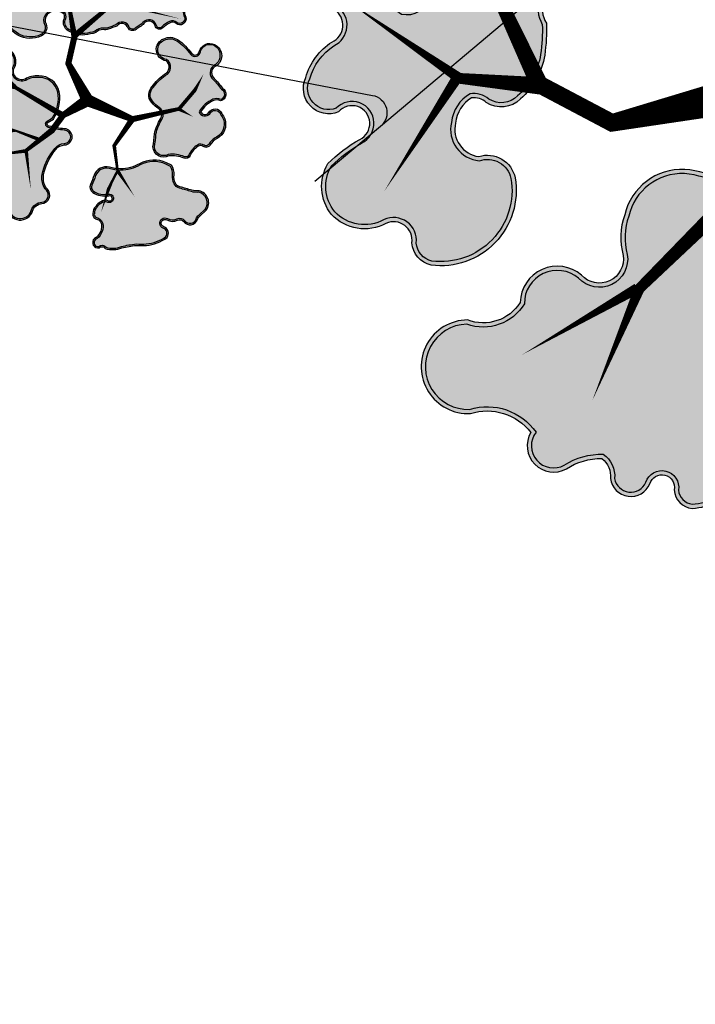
# Model space of a CAD drawing. Header units: metres. Extents: x 32353251 to 32353583, y 5707748 to 5708004.
# Tile 143 of 164: x 32353501 to 32353520, y 5707830 to 5707858. Entities that reach past the tile are written whole.
import ezdxf

# ---------------------------------------------------------------- set-up
doc = ezdxf.new("R2010")
doc.units = ezdxf.units.M
doc.header["$LTSCALE"] = 0.75
doc.layers.get('0').update_dxf_attribs({"linetype": 'CONTINUOUS'})
doc.layers.add('10414942$0$_Hilfslayer', color=6, linetype='CONTINUOUS', plot=False)
for name, color, linetype, transparency in [('10414944$0$PF-Krone', 33, 'CONTINUOUS', 0.7), ('10414944$0$PF-Krone_SOL', 70, 'CONTINUOUS', 0.7), ('10414944$0$ST-Baum', 7, 'CONTINUOUS', 0.7)]:
    doc.layers.add(name, color=color, linetype=linetype, transparency=transparency)
doc.layers.add('10414944$0$PF-Stamm', color=7, linetype='CONTINUOUS', true_color=0x5f5144, transparency=0.7)

# ---------------------------------------------------------------- blocks, each defined once
blk = doc.blocks.new('10414942')
at = {"layer": '10414942$0$_Hilfslayer'}
blk.add_line((32353515.435, 5707858.499), (32353511.241, 5707854.975), dxfattribs=at)
at = {"layer": '10414942$0$_Hilfslayer', "flags": 128}
blk.add_lwpolyline([(32353498.608, 5707858.227), (32353511.014, 5707855.849, -0.63163), (32353511.241, 5707854.975), (32353509.395, 5707853.424)], format="xyb", dxfattribs=at)
blk = doc.blocks.new('10414944$0$PF-BAUM_12')
at = {"layer": '10414944$0$PF-Krone_SOL', "transparency": 33554457}
h = blk.add_hatch(color=256, dxfattribs=at)
h.dxf.hatch_style = 1
h.set_gradient(color1=(88, 186, 72), color2=(175, 217, 170), tint=1, name='INVSPHERICAL')
edge = h.paths.add_edge_path()
edge.add_arc((-1.2758, 1.3994), 0.541, 250.24695, 303.42795)
edge.add_arc((-0.5984, 0.4188), 0.6511, 94.3691, 125.64085, ccw=False)
edge.add_arc((-0.5871, 0.2707), 0.7996, 79.90604, 94.3691, ccw=False)
edge.add_arc((-0.4074, 1.2805), 0.2261, 259.90604, 345.03676)
edge.add_arc((3.3556, 0.2748), 3.669, 162.18441, 165.03676, ccw=False)
edge.add_arc((-0.2456, 1.4321), 0.1137, 342.18441, 421.4181)
edge.add_arc((-0.3772, 1.1907), 0.3886, 61.4181, 105.41791)
edge.add_arc((-0.4936, 1.6129), 0.0494, 76.86771, 285.41791, ccw=False)
edge.add_arc((-0.4342, 1.767), 0.1165, 245.55227, 317.8819)
edge.add_arc((-0.4413, 1.8543), 0.1901, 299.50673, 335.70732)
edge.add_arc((-0.3904, 1.8889), 0.1664, 317.30956, 366.51685)
edge.add_arc((-0.3153, 1.9138), 0.0904, 356.14997, 452.32983)
edge.add_arc((-0.2837, 2.1143), 0.1157, 186.39549, 252.21854, ccw=False)
edge.add_arc((-0.1459, 2.1399), 0.2556, 124.29677, 188.65244, ccw=False)
edge.add_arc((-0.3624, 2.4158), 0.0972, 318.21291, 468.93962)
edge.add_arc((-0.4455, 2.5549), 0.0698, 219.68848, 317.56803, ccw=False)
edge.add_arc((-0.5987, 2.0825), 0.4392, 76.91022, 116.54495)
edge.add_arc((-1.4951, 4.5572), 2.1964, 281.7611, 288.58893, ccw=False)
edge.add_arc((-1.0114, 0.8578), 1.5496, 91.33232, 98.00209)
edge.add_arc((-1.1102, 1.691), 0.7109, 99.4638, 131.76215)
edge.add_arc((-1.4773, 2.1554), 0.1252, 148.24675, 256.0758)
edge.add_arc((-1.5238, 1.968), 0.068, -114.95559, 76.0758, ccw=False)
edge.add_arc((-1.6369, 1.7248), 0.2002, 65.04441, 122.10831)
edge.add_arc((-1.7899, 1.9686), 0.0876, 221.63135, 302.10831, ccw=False)
edge.add_arc((-1.9603, 1.8172), 0.1403, 41.63135, 166.86476)
edge.add_arc((-2.3449, 1.9519), 0.2684, 321.94948, 337.47523, ccw=False)
edge.add_line((-2.1335, 1.7864), (-2.2407, 1.6721))
edge.add_arc((-2.0502, 1.5575), 0.2224, 148.95684, 261.83304)
edge.add_arc((-2.0149, 1.0239), 0.3205, 78.77175, 102.0334, ccw=False)
edge.add_arc((0.8412, 15.4111), 14.3475, 258.77175, 259.65948)
edge.add_arc((-1.7568, 1.1728), 0.1259, 30.35605, 79.65948, ccw=False)
edge.add_arc((-1.8871, 1.0965), 0.2769, -0.49344, 30.35605, ccw=False)
edge.add_arc((-1.3602, 1.092), 0.25, 179.50656, 221.3188)
edge.add_line((-1.548, 0.9269), (-1.4587, 0.8902))
edge = h.paths.add_edge_path()
edge.add_arc((-2.0595, -1.0849), 0.2169, 117.74302, 251.42792, ccw=False)
edge.add_arc((-2.2535, -0.7961), 0.1343, 313.86708, 413.87286)
edge.add_arc((-1.1381, 0.5382), 1.6051, 221.524, 229.78899, ccw=False)
edge.add_arc((-2.2843, -0.4137), 0.1251, 108.79801, 243.70289, ccw=False)
edge.add_arc((-2.2657, -0.171), 0.1376, 244.61148, 299.82424)
edge.add_arc((-2.4922, 0.2242), 0.593, 299.82424, 314.8752)
edge.add_arc((-2.3634, 0.0948), 0.4104, 314.8752, 336.56068)
edge.add_arc((-2.0604, -0.1191), 0.0893, 34.54703, 142.23332)
edge.add_arc((-2.2509, -0.0174), 0.1288, 205.94005, 338.60504, ccw=False)
edge.add_arc((-1.1082, 0.8264), 1.5473, 211.54423, 215.57485, ccw=False)
edge.add_arc((-2.1647, 0.1359), 0.2879, 123.29344, 204.40631, ccw=False)
edge.add_arc((-2.4675, 0.6266), 0.289, 300.05521, 335.40006)
edge.add_arc((-2.1302, 0.4722), 0.0819, 58.40023, 155.40006, ccw=False)
edge.add_arc((-2.0455, 0.6099), 0.0798, 238.40023, 306.42037)
edge.add_arc((-2.2163, 0.8415), 0.3675, 306.42037, 341.49291)
edge.add_arc((-1.7884, 0.6982), 0.0838, 72.42881, 161.49291, ccw=False)
edge.add_arc((-1.597, 1.3024), 0.5499, 252.42881, 281.6379)
edge.add_arc((-1.3833, 0.6006), 0.1928, 8.24792, 122.23097, ccw=False)
edge.add_arc((1.4313, 0.4424), 2.6303, 175.94647, 181.0704)
edge.add_arc((-2.004, 0.487), 0.8109, 332.60613, 353.35791, ccw=False)
edge.add_arc((-1.1696, 0.0546), 0.1289, 152.60613, 239.81282)
edge.add_arc((-1.5709, -0.6354), 0.6693, 44.46317, 59.81282, ccw=False)
edge.add_arc((-1.2417, -0.3122), 0.208, -40.16629, 44.46317, ccw=False)
edge.add_arc((-1.7965, -0.0425), 0.8201, 308.5293, 330.49613, ccw=False)
edge.add_arc((-1.2134, -0.8063), 0.142, 120.58152, 237.17398)
edge.add_arc((-1.3033, -1.1297), 0.2045, -64.491, 86.39602, ccw=False)
edge.add_arc((-1.343, -1.1115), 0.2397, 240.47541, 302.23358, ccw=False)
edge.add_arc((-1.2125, -0.7918), 0.5839, 226.36645, 244.79518, ccw=False)
edge.add_arc((-0.7205, -0.1508), 1.3901, 222.94294, 229.9249, ccw=False)
edge.add_arc((-1.7937, -1.1495), 0.076, 42.91905, 173.49923)
edge.add_arc((-2.058, -1.1133), 0.1908, 248.28955, 351.67144, ccw=False)
edge = h.paths.add_edge_path()
edge.add_arc((1.2059, -0.0381), 0.6649, 150.77336, 194.55575)
edge.add_arc((0.911, -0.0942), 0.3659, 197.65987, 276.75263)
edge.add_arc((0.9525, -0.0442), 0.4134, 270.21516, 305.52412)
edge.add_arc((1.2637, -0.512), 0.1494, -27.72253, 118.39088, ccw=False)
edge.add_arc((1.6106, -0.6627), 0.2295, 159.27348, 288.79741)
edge.add_arc((1.6267, -1.1446), 0.2709, -1.08302, 77.66915, ccw=False)
edge.add_arc((2.1687, -1.0477), 0.2897, 200.61319, 382.93371)
edge.add_arc((2.7072, -0.7257), 0.3429, 147.82265, 217.59096, ccw=False)
edge.add_arc((2.4468, -0.3829), 0.1629, 259.44798, 409.15154)
edge.add_arc((2.7989, 0.0617), 0.4045, 199.71733, 232.62112, ccw=False)
edge.add_arc((2.5485, -0.1163), 0.1368, 103.25927, 162.29814, ccw=False)
edge.add_arc((2.4584, 0.1299), 0.1274, 297.47519, 447.50208)
edge.add_arc((2.4597, 0.3353), 0.0783, 98.81569, 273.11837, ccw=False)
edge.add_arc((2.4, 0.5247), 0.1217, 293.02703, 374.92908)
edge.add_arc((2.0245, 0.3266), 0.5439, 24.94831, 42.11835)
edge.add_arc((1.7775, 0.1571), 0.8417, 39.39937, 55.74996)
edge.add_arc((2.2887, 0.9354), 0.0906, 104.71311, 245.58293, ccw=False)
edge.add_arc((2.2455, 1.1001), 0.0797, 284.71311, 435.28689)
edge.add_arc((2.1786, 0.8455), 0.3429, 75.28689, 90.15444)
edge.add_arc((2.192, 1.2908), 0.1034, 200.54383, 262.03398, ccw=False)
edge.add_arc((1.8708, 1.2323), 0.2255, 5.65523, 92.28552)
edge.add_arc((1.8923, 1.533), 0.0813, 129.46734, 248.0142, ccw=False)
edge.add_arc((1.6377, 1.5925), 0.2029, 0.94133, 108.02708)
edge.add_arc((1.5516, 2.0411), 0.2568, 198.80376, 275.23109, ccw=False)
edge.add_arc((1.081, 1.9053), 0.2335, 13.10923, 167.22877)
edge.add_arc((0.6671, 1.9992), 0.1909, 279.30028, 347.22877, ccw=False)
edge.add_arc((0.7224, 1.6615), 0.1513, 99.30028, 228.80917)
edge.add_arc((0.4652, 1.3676), 0.2392, 21.17444, 48.80917, ccw=False)
edge.add_arc((0.3242, 1.313), 0.3904, -10.78567, 21.17444, ccw=False)
edge.add_arc((-0.3793, 1.447), 1.1066, 325.74486, 349.21433, ccw=False)
edge.add_arc((0.3558, 0.9464), 0.2172, 278.26632, 325.74486, ccw=False)
edge.add_arc((0.408, 0.5869), 0.146, 98.26632, 271.67308)
edge.add_arc((0.4514, -0.8972), 1.3387, 79.76747, 91.67308, ccw=False)
edge.add_arc((0.6892, 0.3779), 0.0423, -16.43247, 90.01007, ccw=False)
edge.add_line((0.7298, 0.3659), (0.6257, 0.2866))
edge = h.paths.add_edge_path()
edge.add_arc((-1.5552, -2.2569), 0.1724, 12.6189, 77.74549)
edge.add_arc((-1.4977, -1.992), 0.0986, 164.18162, 257.74549, ccw=False)
edge.add_arc((-1.7215, -1.8391), 0.1803, 315.6358, 396.22469)
edge.add_arc((-1.4722, -1.6964), 0.1099, 56.01675, 199.16563, ccw=False)
edge.add_arc((-1.3562, -1.5375), 0.087, 231.18436, 306.609)
edge.add_arc((-1.4968, -1.2476), 0.4081, 298.1575, 320.42177)
edge.add_arc((-1.118, -1.5607), 0.0835, 20.65344, 140.42177, ccw=False)
edge.add_arc((-0.9321, -1.4907), 0.1152, 200.65344, 324.15715)
edge.add_arc((-0.5981, -1.7319), 0.2968, 125.84331, 144.15715, ccw=False)
edge.add_arc((-1.1307, -0.9947), 0.6126, 305.84331, 313.76829)
edge.add_arc((-0.6402, -1.5068), 0.0965, 35.28302, 133.76829, ccw=False)
edge.add_arc((-0.4573, -1.4114), 0.1114, 200.86529, 329.80166)
edge.add_arc((5.9643, -14.9126), 14.8587, 114.56415, 115.19461, ccw=False)
edge.add_arc((-0.1458, -1.5341), 0.1511, 81.99944, 116.28381, ccw=False)
edge.add_arc((-0.1295, -1.2153), 0.1692, 271.62381, 322.4573)
edge.add_arc((0.4219, -2.3582), 1.1204, 101.73914, 111.86365, ccw=False)
edge.add_arc((0.2817, -1.7045), 0.4518, 61.04926, 101.19464, ccw=False)
edge.add_arc((0.4293, -1.462), 0.1686, -13.32973, 65.05413, ccw=False)
edge.add_arc((0.701, -1.5438), 0.116, 158.25367, 207.02434)
edge.add_arc((0.7267, -1.4357), 0.2061, 231.26264, 284.37765)
edge.add_arc((0.7594, -1.468), 0.1684, 276.3107, 373.18881)
edge.add_arc((1.0623, -1.3226), 0.1754, 121.90959, 217.58272, ccw=False)
edge.add_arc((1.2009, -1.5786), 0.4663, 12.49632, 119.74162, ccw=False)
edge.add_arc((1.5062, -1.4974), 0.1512, -66.22517, 7.47872, ccw=False)
edge.add_arc((1.5907, -1.7479), 0.1146, 101.81964, 224.43431)
edge.add_arc((1.3238, -2.0366), 0.2788, -26.98815, 48.41698, ccw=False)
edge.add_arc((1.3365, -2.0229), 0.2743, 258.99086, 329.2486, ccw=False)
edge.add_arc((1.6618, -1.4757), 0.8996, 229.3858, 245.17635, ccw=False)
edge.add_arc((0.9994, -2.237), 0.1097, 45.60372, 249.24478)
edge.add_arc((0.8451, -2.4465), 0.1573, -95.43505, 42.77878, ccw=False)
edge.add_arc((0.8007, -2.2203), 0.3839, 232.79997, 274.40743, ccw=False)
edge.add_arc((0.4866, -2.6064), 0.1147, 44.402, 165.1103)
edge.add_arc((0.2716, -2.5387), 0.1109, 123.38517, 339.85568, ccw=False)
edge.add_arc((0.9022, -2.3675), 0.6961, 164.26035, 186.48033, ccw=False)
edge.add_arc((0.1064, -2.2008), 0.1278, 9.9652, 176.7192)
edge.add_arc((-48.3159, -1.4499), 48.3004, 358.76613, 359.11787, ccw=False)
edge.add_arc((-0.3152, -2.3669), 0.3137, 290.47286, 336.89978, ccw=False)
edge.add_arc((-0.2908, -2.4562), 0.2217, 213.88393, 292.64339, ccw=False)
edge.add_arc((-0.5922, -2.5593), 0.1191, 350.14402, 508.44337)
edge.add_arc((-0.7458, -2.3559), 0.1504, 180.14857, 290.27908, ccw=False)
edge.add_arc((-1.1241, -2.4703), 0.2548, 26.59219, 75.66559)
edge.add_arc((-1.166, -2.6346), 0.4243, 75.66559, 104.33441)
edge.add_arc((-1.3217, -2.0253), 0.2045, 251.40462, 284.33441, ccw=False)
at = {"layer": '10414944$0$PF-Krone'}
for points in [[(-1.4587, 0.8902, 0.236302), (-0.9778, 0.9479, -0.137302), (-0.648, 1.068, -0.063191), (-0.447, 1.0579, 0.389536), (-0.189, 1.2221, -0.012446), (-0.1374, 1.3973, 0.360188), (-0.1913, 1.5319, 0.194379), (-0.4805, 1.5653, -1.286295), (-0.4824, 1.6609, 0.326511), (-0.3477, 1.6889, 0.159282), (-0.2681, 1.7761, 0.218069), (-0.2251, 1.9078, 0.446169), (-0.319, 2.0042, -0.295374), (-0.3986, 2.1015, -0.288426), (-0.29, 2.3511, 0.772377), (-0.394, 2.5078, -0.455092), (-0.4992, 2.5103, 0.174684), (-0.7949, 2.4754, -0.029801), (-1.0474, 2.4069, 0.029111), (-1.2271, 2.3923, 0.141869), (-1.5837, 2.2213, 0.508586), (-1.5074, 2.034, -1.101217), (-1.5525, 1.9063, 0.254264), (-1.7433, 1.8944, -0.366329), (-1.8554, 1.9104, 0.608209), (-2.0969, 1.8491, -0.067848), (-2.1335, 1.7864, 0), (-2.2407, 1.6721, 0.536623), (-2.0818, 1.3373, -0.101848), (-1.9525, 1.3382, 0.003873), (-1.7342, 1.2967, -0.218508), (-1.6482, 1.2364, -0.135425), (-1.6102, 1.0941, 0.184492), (-1.548, 0.9269)], [(-1.4493, 0.9145, 0.235756), (-0.9926, 0.9693, -0.137109), (-0.65, 1.0939, -0.063191), (-0.4424, 1.0835, 0.389536), (-0.2141, 1.2288, -0.012446), (-0.1622, 1.4053, 0.360188), (-0.2037, 1.5091, 0.194379), (-0.4736, 1.5402, -1.313113), (-0.4736, 1.6855, 0.345734), (-0.3643, 1.7094, 0.172714), (-0.2901, 1.7907, 0.230529), (-0.2512, 1.9073, 0.475615), (-0.3219, 1.9779, -0.304436), (-0.4244, 2.098, -0.284585), (-0.3075, 2.3706, 0.726016), (-0.3802, 2.4848, -0.402009), (-0.5128, 2.4867, 0.170881), (-0.7849, 2.4513, -0.030277), (-1.0444, 2.381, 0.029443), (-1.2231, 2.3665, 0.140272), (-1.5634, 2.2045, 0.497246), (-1.5012, 2.0592, -1.101217), (-1.5634, 1.8827, 0.254264), (-1.7295, 1.8724, -0.366329), (-1.8748, 1.8931, 0.61415), (-2.072, 1.8412, -0.070819), (-2.1138, 1.7695, 0), (-2.2198, 1.6564, 0.525075), (-2.0824, 1.3638, -0.0983), (-1.9475, 1.3638, 0.003873), (-1.7295, 1.3222, -0.218508), (-1.6257, 1.2496, -0.135425), (-1.5842, 1.0939, 0.177651), (-1.5323, 0.9486)], [(0.6257, 0.2866, 0.193395), (0.5624, -0.2052, 0.359494), (0.9541, -0.4575, 0.155295), (1.1927, -0.3806, -0.740727), (1.396, -0.5815, 0.634154), (1.6845, -0.88, -0.357816), (1.8975, -1.1497, 1.020458), (2.4355, -0.9348, -0.314188), (2.417, -0.5431, 0.765274), (2.5534, -0.2597, -0.144564), (2.4182, -0.0747, -0.263459), (2.5171, 0.0169, 0.767513), (2.4639, 0.2571, -0.951478), (2.4477, 0.4126, 0.373398), (2.5177, 0.556, 0.075059), (2.428, 0.6914, 0.071464), (2.2513, 0.8529, -0.705879), (2.2657, 1.023, 0.771312), (2.2657, 1.1771, 0.064963), (2.1777, 1.1884, -0.27493), (2.0952, 1.2545, 0.397091), (1.8618, 1.4576, -0.568927), (1.8406, 1.5958, 0.504511), (1.575, 1.7854, -0.346415), (1.3085, 1.9583, 0.796288), (0.8532, 1.957, -0.305389), (0.698, 1.8108, 0.634062), (0.6227, 1.5476, -0.121167), (0.6883, 1.454, -0.140363), (0.7077, 1.2399, -0.102764), (0.5353, 0.8241, -0.21018), (0.387, 0.7314, 0.944057), (0.4123, 0.4409, -0.051995), (0.6892, 0.4202, -0.500995), (0.7298, 0.3659)], [(0.6458, 0.2692, 0.190937), (0.5874, -0.198, 0.360145), (0.9525, -0.4315, 0.157291), (1.1788, -0.3585, -0.740752), (1.4198, -0.5921, 0.643471), (1.6826, -0.853, -0.360113), (1.9236, -1.145, 1.005174), (2.4128, -0.9479, -0.325759), (2.4055, -0.5134, 0.812791), (2.5369, -0.2798, -0.149118), (2.3909, -0.0755, -0.272395), (2.5077, 0.0413, 0.751835), (2.4639, 0.2311, -0.928423), (2.4401, 0.4377, 0.358623), (2.4931, 0.5472, 0.074197), (2.4083, 0.6744, 0.071015), (2.2383, 0.8302, -0.698214), (2.2591, 1.0482, 0.771312), (2.2591, 1.152, 0.066315), (2.1761, 1.1624, -0.286763), (2.0696, 1.2488, 0.408934), (1.8579, 1.4313, -0.545784), (1.8141, 1.6065, 0.489703), (1.5804, 1.7598, -0.350827), (1.2834, 1.9512, 0.798701), (0.8786, 1.9512, -0.305389), (0.7022, 1.7851, 0.634062), (0.6399, 1.5672, -0.121167), (0.7125, 1.4634, -0.140363), (0.7333, 1.235, -0.102764), (0.5568, 0.8095, -0.21018), (0.3908, 0.7057, 0.944057), (0.4115, 0.4669, -0.051616), (0.6918, 0.4462, -0.532673), (0.7514, 0.3497)], [(-2.1286, -1.2905, -0.65991), (-2.1605, -0.8929, 0.466338), (-2.1744, -0.6876, -0.036078), (-2.3398, -0.5259, -0.667578), (-2.3247, -0.2952, 0.245683), (-2.1973, -0.2903, 0.065767), (-2.0738, -0.1961, 0.094904), (-1.9868, -0.0685, 0.507802), (-2.131, -0.0644, -0.653541), (-2.3667, -0.0738, -0.017589), (-2.4268, 0.0169, -0.369479), (-2.3227, 0.3765, 0.155455), (-2.2047, 0.5063, -0.450466), (-2.0873, 0.542, 0.305827), (-1.9981, 0.5457, 0.154239), (-1.8678, 0.7248, -0.409437), (-1.7631, 0.7781, 0.128143), (-1.4861, 0.7637, -0.54286), (-1.1924, 0.6283, 0.022361), (-1.1986, 0.3932, -0.090795), (-1.284, 0.1139, 0.400005), (-1.2344, -0.0569, -0.067076), (-1.0933, -0.1666, -0.387019), (-1.0828, -0.4464, -0.096143), (-1.2857, -0.6841, 0.557693), (-1.2904, -0.9256, -0.773495), (-1.2152, -1.3143, -0.276189), (-1.4612, -1.3201, -0.080584), (-1.6154, -1.2144, -0.030474), (-1.7381, -1.0978, 0.640635), (-1.8692, -1.1409, -0.484398)], [(-2.2272, -1.1718, -0.377035), (-2.1418, -0.911, 0.462758), (-2.1582, -0.6671, -0.036793), (-2.3239, -0.5046, -0.650672), (-2.3251, -0.3233, 0.226885), (-2.1843, -0.3129, 0.065767), (-2.0555, -0.2145, 0.102669), (-1.9578, -0.0664, 0.560734), (-2.154, -0.0518, -0.672352), (-2.3442, -0.0605, -0.017696), (-2.4038, 0.0291, -0.366993), (-2.309, 0.3543, 0.154831), (-2.181, 0.4955, -0.450466), (-2.1009, 0.5198, 0.305827), (-1.9827, 0.5248, 0.154239), (-1.8432, 0.7165, -0.409437), (-1.7709, 0.7533, 0.13033), (-1.476, 0.7393, -0.546373), (-1.2186, 0.6272, 0.02192), (-1.2246, 0.3945, -0.090238), (-1.3071, 0.1259, 0.400005), (-1.2475, -0.0793, -0.067076), (-1.1118, -0.1848, -0.390762), (-1.1042, -0.4314, -0.096389), (-1.3005, -0.6626, 0.568263), (-1.2983, -0.9513, -0.791061), (-1.2278, -1.2915, -0.279339), (-1.4492, -1.297, -0.081396), (-1.5981, -1.195, -0.030819), (-1.7198, -1.0793, 0.674462), (-1.888, -1.14, -0.76422)], [(-1.3869, -2.2192, 0.292073), (-1.5186, -2.0883, -0.432551), (-1.5925, -1.9652, 0.366883), (-1.576, -1.7325, -0.720884), (-1.4107, -1.6053, 0.341522), (-1.3043, -1.6073, 0.097453), (-1.1823, -1.5075, -0.576003), (-1.0399, -1.5313, 0.597917), (-0.8388, -1.5581, -0.08008), (-0.772, -1.4913, 0.034593), (-0.7069, -1.4371, -0.458286), (-0.5614, -1.451, 0.630565), (-0.361, -1.4674, -0.002751), (-0.2127, -1.3986, -0.15072), (-0.1247, -1.3845, 0.225513), (0.0047, -1.3184, -0.044205), (0.194, -1.2613, -0.176981), (0.5004, -1.3091, -0.356005), (0.5933, -1.5008, 0.216074), (0.5977, -1.5965, 0.235998), (0.7779, -1.6354, 0.449828), (0.9233, -1.4296, -0.443521), (0.9696, -1.1737, -0.505384), (1.6561, -1.4777, -0.333159), (1.5672, -1.6358, 0.592663), (1.5088, -1.8281, -0.341427), (1.5722, -2.1632, -0.316536), (1.2841, -2.2922, -0.069009), (1.0762, -2.1586, 1.23095), (0.9605, -2.3396, -0.688656), (0.8302, -2.6031, -0.183568), (0.5686, -2.5261, 0.581478), (0.3758, -2.5769, -1.382341), (0.2106, -2.4461, -0.097258), (0.2322, -2.1787, 0.890608), (-0.0212, -2.1935, -0.001535), (-0.0267, -2.4899, -0.205393), (-0.2055, -2.6607, -0.357852), (-0.4749, -2.5797, 0.826532), (-0.6937, -2.497, -0.521291), (-0.8962, -2.3563, 0.217457), (-1.061, -2.2235, 0.125748), (-1.2711, -2.2235, -0.14468)], [(-1.3656, -2.1984, 0.270797), (-1.5131, -2.0629, -0.432551), (-1.5675, -1.9722, 0.354737), (-1.5553, -1.7285, -0.649808), (-1.424, -1.6226, 0.359616), (-1.292, -1.6303, 0.097453), (-1.1623, -1.5241, -0.576003), (-1.0642, -1.5405, 0.597917), (-0.8177, -1.5733, -0.08008), (-0.7567, -1.5124, 0.034593), (-0.6889, -1.4559, -0.446057), (-0.5843, -1.4638, 0.599943), (-0.343, -1.4877, -0.002629), (-0.2015, -1.4221, -0.15559), (-0.1264, -1.4105, 0.218765), (0.0207, -1.3401, -0.04262), (0.1991, -1.2868, -0.177473), (0.4886, -1.3323, -0.354321), (0.5684, -1.4932, 0.222706), (0.5772, -1.6133, 0.240128), (0.7826, -1.661, 0.456345), (0.9471, -1.4178, -0.452999), (0.9829, -1.1961, -0.504186), (1.6305, -1.4822, -0.325283), (1.5589, -1.611, 0.587825), (1.491, -1.847, -0.341406), (1.5495, -2.1506, -0.312164), (1.2921, -2.2672, -0.067854), (1.0938, -2.1394, 1.19624), (0.9451, -2.3614, -0.679338), (0.8305, -2.577, -0.183947), (0.5857, -2.5065, 0.573485), (0.351, -2.5689, -1.514783), (0.2386, -2.4604, -0.105945), (0.2588, -2.1803, 0.910696), (-0.0472, -2.1926, -0.001511), (-0.0526, -2.4842, -0.20139), (-0.2151, -2.6365, -0.344816), (-0.4477, -2.573, 0.767089), (-0.7104, -2.4752, -0.515063), (-0.8701, -2.3505, 0.223578), (-1.0546, -2.1983, 0.125748), (-1.2775, -2.1983, -0.125245)]]:
    blk.add_lwpolyline(points, format="xyb", close=True, dxfattribs=at)
at = {"layer": '10414944$0$PF-Stamm'}
for points in [[(0.0456, -0.1011, 0.2167, 0.1084, 0), (-0.7801, 0.1666, 0.1084, 0.065, 0), (-0.4991, 0.6653, 0.065, 0.0433, 0), (-0.5991, 1.1076, 0.0433, 0.0433, 0), (-0.4753, 1.4051, 0.065, 1.976742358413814e-14, 0), (-0.3709, 1.869, 0, 0, 0)], [(0.0456, -0.1011, 0.2167, 0.1084, 0), (0.458, 0.2037, 0.1084, 0.1084, 0), (0.6352, 0.4942, 0.1084, 0.065, 0), (1.0621, 0.8906, 0.065, 0, 0), (0.9169, 1.5817, 0, 0, 0)], [(-0.5991, 1.1076, 0.065, 0, 0), (-0.9411, 1.541, 0, 0, 0)], [(1.0734, 0.8981, 0.065, 0, 0), (1.9382, 1.1002, 0, 0, 0)], [(0.8405, 0.6849, 0.0657, 0.065, 0), (0.8408, 0.6755, 0.065, 0, 0), (1.8499, 0.3936, 0, 0, 0)], [(1.2915, 0.5526, 0.0455, 1.248468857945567e-14, 0), (1.6095, 0.6515, 0, 0, 0)], [(0.4766, 0.1999, 0.1084, 0.065, 0), (1.3496, -0.2158, 0.065, 0, 0), (2.1032, -0.2533, 0, 0, 0)], [(-0.7801, 0.1666, 0.1084, 0.065, 0), (-1.5906, -0.088, 0.065, 0, 0), (-1.8608, 0.029, 0, 0, 0)], [(0.0456, -0.1011, 0.2167, 0.1084, 0), (0.4458, -0.7261, 0.1084, 0.1084, 0), (0.3792, -1.2094, 0.1084, 0.065, 0), (0.5139, -1.7227, 0.065, 2.236840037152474e-14, 0), (1.3267, -1.9065, 0, 0, 0)], [(-1.5855, -0.0745, 0.065, 0.065, 0), (-1.8491, -0.4467, 0.065, 0, 0), (-1.9786, -0.7431, 0, 0, 0)], [(1.3551, -0.2293, 0.065, 0, 0), (1.9846, -0.7587, 0, 0, 0), (1.9985, -0.7574, 0, 0, 0)], [(0.3792, -1.2284, 0.1084, 0.065, 0), (-0.2688, -1.8764, 0.065, 0, 0), (-1.4983, -1.6926, 0, 0, 0)], [(0.5086, -1.7124, 0.065, 0, 0), (0.297, -2.5257, 0, 0, 0)], [(-0.2593, -1.8859, 0.065, 0, 0), (-0.1056, -2.3597, 0, 0, 0), (-0.2688, -2.6512, 0, 0, 0)]]:
    blk.add_lwpolyline(points, format="xyseb", dxfattribs=at)
blk = doc.blocks.new('10414944')
at = {"layer": '10414944$0$ST-Baum'}
for p, xscale, yscale, zscale, rotation in [((32353521.548, 5707855.85), 4.546059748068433, 4.546059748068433, 1.89419156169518, 250), ((32353503.054, 5707855.546), 1.573433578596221, 1.573433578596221, 0.6555973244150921, 175)]:
    blk.add_blockref('10414944$0$PF-BAUM_12', p, dxfattribs=dict(at, xscale=xscale, yscale=yscale, zscale=zscale, rotation=rotation))

msp = doc.modelspace()

# ---------------------------------------------------------------- block references
msp.add_blockref('10414944', (0, 0))

# ---------------------------------------------------------------- next in the draw order: block references
msp.add_blockref('10414942', (0, 0))

doc.saveas('drawing.dxf')
